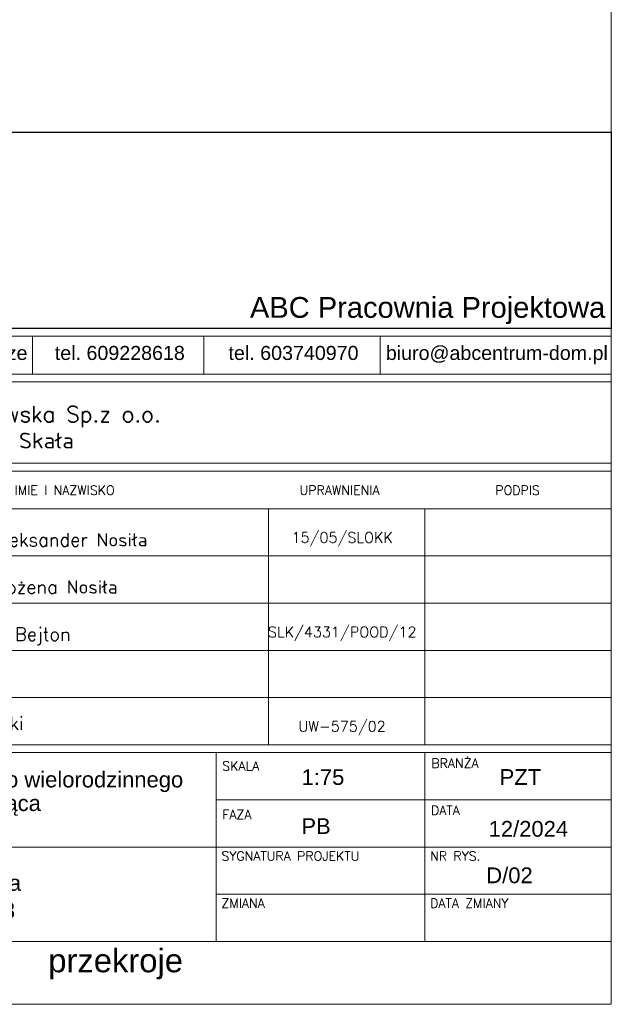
# Model space of a CAD drawing. Header units: metres. Extents: x 5509548 to 5517943, y 5680530 to 5684871.
# Tile 15 of 124: x 5516109 to 5516115, y 5683137 to 5683147. Entities that reach past the tile are written whole.
import ezdxf
from ezdxf.enums import TextEntityAlignment as Align

# ---------------------------------------------------------------- set-up
doc = ezdxf.new("R2010")
doc.units = ezdxf.units.M
doc.layers.get('0').update_dxf_attribs({"linetype": 'CONTINUOUS', "lineweight": 18})
doc.layers.add('$TD_AUDIT_GENERATED_(3680)', color=7, linetype='CONTINUOUS', lineweight=18)
doc.layers.add('A-TABELKA', color=7, linetype='CONTINUOUS', lineweight=18)
doc.layers.add('Warstwa 1', color=7, linetype='CONTINUOUS')
doc.styles.add('olo-2', font='arial.ttf')
doc.styles.add('olo1', font='simplex.shx', dxfattribs={"height": 18})
doc.styles.add('SN1', font='arial.ttf', dxfattribs={"height": 1})

# ---------------------------------------------------------------- blocks, each defined once
blk = doc.blocks.new('tabelka-abece-1')
at = {"layer": '$TD_AUDIT_GENERATED_(3680)', "color": 7}
for p, q in [((34.359, 64.25), (34.359, 60.602)), ((50.81, 64.25), (50.81, 60.602)), ((67.783, 64.25), (67.783, 60.602)), ((0, 59.869), (90, 59.869)), ((90, 52.033), (90, 59.869)), ((0, 52.033), (90, 52.033)), ((0, 51.276), (90, 51.276)), ((90, 24.958), (90, 51.276)), ((0, 47.646), (90, 47.646)), ((72.085, 24.958), (72.085, 47.646)), ((0, 43.109), (90, 43.109)), ((0, 38.571), (90, 38.571)), ((16.8, 38.571), (90, 38.571)), ((16.8, 34.033), (90, 34.033)), ((0.019, 29.496), (90, 29.496)), ((0, 24.958), (90, 24.958)), ((0, 24.958), (90, 24.958)), ((0, 24.202), (90, 24.202)), ((52.019, 6.05), (52.019, 24.202)), ((72.085, 6.05), (72.085, 24.202)), ((90, 0), (90, 24.202)), ((52.019, 19.664), (90, 19.664)), ((0, 15.126), (54.17, 15.126)), ((54.17, 15.126), (90, 15.126)), ((52.019, 10.588), (90, 10.588)), ((0, 6.05), (90, 6.05)), ((0, 0), (90, 0))]:
    blk.add_line(p, q, dxfattribs=at)
at = {"layer": '$TD_AUDIT_GENERATED_(3680)', "color": 7, "ltscale": 100}
blk.add_line((57.053, 24.958), (57.053, 47.646), dxfattribs=at)
at = {"layer": '$TD_AUDIT_GENERATED_(3680)', "color": 7}
blk.add_lwpolyline([(0, 64.25), (90, 64.25), (90, 60.602), (0, 60.602)], close=True, dxfattribs=at)
at = {"layer": '$TD_AUDIT_GENERATED_(3680)', "color": 7, "style": 'olo1'}
for s, height, p in [('IMIE I NAZWISKO', 0.88371, (32.633, 48.992)), ('UPRAWNIENIA', 0.88371, (60.032, 48.993)), ('PODPIS', 0.8837, (78.85, 48.992)), ('BRANŻA', 0.8837, (72.699, 22.738)), ('SKALA', 0.8837, (52.599, 22.47)), ('DATA', 0.8837, (72.666, 18.206)), ('FAZA', 0.8837, (52.599, 17.801)), ('SYGNATURA PROJEKTU', 0.88371, (52.517, 13.814)), ('NR RYS.', 0.8837, (72.583, 13.814)), ('ZMIANA', 0.8837, (52.517, 9.276)), ('DATA ZMIANY', 0.88371, (72.583, 9.276))]:
    blk.add_text(s, height=height, dxfattribs=at).set_placement(p)
at = {"layer": '$TD_AUDIT_GENERATED_(3680)', "color": 7, "ltscale": 100}
for tag, p, height, style in [('INWESTOR-1', (8.636, 55.992), 1.515, 'olo1'), ('INWESTOR-2', (8.636, 53.447), 1.515, 'olo1'), ('PROJEKTANT-1', (17.52, 44.032), 1.262, 'olo1'), ('PROJEKTANT-2', (17.52, 39.494), 1.262, 'olo1'), ('PROJEKTANT-3', (17.52, 34.956), 1.262, 'olo1'), ('PROJEKTANT-4', (17.52, 30.419), 1.262, 'olo1'), ('SPRAWDZIŁ', (17.501, 26.38), 1.262, 'olo1'), ('TEMAT-1', (3.161, 19.159), 1.513, 'olo-2'), ('TEMAT-2', (3.161, 16.614), 1.513, 'olo-2'), ('DATA', (78.209, 15.781), 1.513, 'olo-2'), ('ADRES-1', (2.73, 10.915), 1.513, 'olo-2'), ('ADRES-2', (2.73, 8.282), 1.513, 'olo-2'), ('DATA-1', (78.209, 6.706), 1.513, 'olo-2')]:
    blk.add_attdef(tag, p, '', height=height, dxfattribs=dict(at, style=style))
for tag, height, style, p in [('UPR-1', 1.01, 'olo1', (64.128, 44.809)), ('UPR-2', 1.01, 'olo1', (64.128, 40.272)), ('UPR-3', 1.01, 'olo1', (64.128, 35.734)), ('UPR-4', 1.01, 'olo1', (64.11, 31.196)), ('UPR-5', 1.01, 'olo1', (64.11, 26.659)), ('SKALA', 1.513, 'olo-2', (62.275, 21.842)), ('BRANŻA', 1.513, 'olo-2', (81.258, 21.858)), ('PB', 1.513, 'olo-2', (61.614, 17.133)), ('SYGNATURA', 1.513, 'olo-2', (62, 12.432)), ('NR.', 1.513, 'olo-2', (80.212, 12.432)), ('ZMIANA', 1.513, 'olo-2', (62, 7.894)), ('RYSUNEK', 2.254, 'olo-2', (36.57, 3.376))]:
    blk.add_attdef(tag, text='', height=height, dxfattribs=dict(at, style=style)).set_placement(p, align=Align.MIDDLE)

msp = doc.modelspace()

# ---------------------------------------------------------------- linework, layer by layer
msp.add_lwpolyline([(5516053.5786, 5683158.4919), (5516114.7786, 5683158.4919), (5516114.7786, 5683137.1169), (5516053.5786, 5683137.1169)], close=True)
at = {"layer": 'Warstwa 1'}
msp.add_lwpolyline([(5516105.3724, 5683145.8776), (5516114.7756, 5683145.8776), (5516114.7756, 5683143.9064), (5516105.3725, 5683143.9064)], close=True, dxfattribs=at)

# ---------------------------------------------------------------- block references
at = {"layer": 'A-TABELKA'}
ref = msp.add_blockref('tabelka-abece-1', (5516105.3755, 5683137.1169), dxfattribs=dict(at, xscale=0.1044787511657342, yscale=0.1044787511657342, zscale=0.1044787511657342))
ref.add_attrib('PROJEKTANT-1', 'mgr inż. arch. Aleksander Nosiła', (5516107.206, 5683141.7173), dxfattribs={"color": 7, "height": 0.131899, "style": 'olo1'})
ref.add_attrib('SKALA', '1:75', dxfattribs={"color": 7, "height": 0.15804, "style": 'olo-2'}).set_placement((5516111.882, 5683139.3989), align=Align.MIDDLE)
ref.add_attrib('ADRES-1', 'ul. Mickiewicza, 32-566 Alwernia', (5516105.6607, 5683138.2573), dxfattribs={"color": 7, "height": 0.158035, "style": 'olo-2'})
ref.add_attrib('ADRES-2', 'Działka nr 120301_4.0001.1573', (5516105.6607, 5683137.9822), dxfattribs={"color": 7, "height": 0.158035, "style": 'olo-2'})
ref.add_attrib('RYSUNEK', 'przekroje', dxfattribs={"color": 7, "height": 0.23553, "style": 'olo-2'}).set_placement((5516109.7995, 5683137.5271), align=Align.MIDDLE)
ref.add_attrib('UPR-1', '15/05/SLOKK', dxfattribs={"color": 7, "height": 0.105519, "style": 'olo1'}).set_placement((5516112.0756, 5683141.7986), align=Align.MIDDLE)
ref.add_attrib('NR.', 'D/02', dxfattribs={"color": 7, "height": 0.15804, "style": 'olo-2'}).set_placement((5516113.756, 5683138.4158), align=Align.MIDDLE)
ref.add_attrib('BRANŻA', 'PZT', dxfattribs={"color": 7, "height": 0.15804, "style": 'olo-2'}).set_placement((5516113.8652, 5683139.4006), align=Align.MIDDLE)
ref.add_attrib('PB', 'PB', dxfattribs={"color": 7, "height": 0.15804, "style": 'olo-2'}).set_placement((5516111.8129, 5683138.9069), align=Align.MIDDLE)
ref.add_attrib('DATA', '12/2024', (5516113.5467, 5683138.8007), dxfattribs={"color": 7, "height": 0.15804, "style": 'olo-2'})
ref.add_attrib('UPR-5', 'UW-575/02', dxfattribs={"color": 7, "height": 0.10552, "style": 'olo1'}).set_placement((5516112.0736, 5683139.9022), align=Align.MIDDLE)
ref.add_attrib('INWESTOR-1', 'KZN SIM Ziemia Krakowska Sp.z o.o.', (5516106.2778, 5683142.9669), dxfattribs={"color": 7, "height": 0.158279, "style": 'olo1'})
ref.add_attrib('INWESTOR-2', 'ul. Szkolna 4, 32-043 Skała', (5516106.2778, 5683142.701), dxfattribs={"color": 7, "height": 0.158279, "style": 'olo1'})
ref.add_attrib('PROJEKTANT-2', 'mgr inż. arch. Bożena Nosiła', (5516107.206, 5683141.2432), dxfattribs={"color": 7, "height": 0.131899, "style": 'olo1'})
ref.add_attrib('SPRAWDZIŁ', 'inż Michał Kubiński', (5516107.2041, 5683139.873), dxfattribs={"color": 7, "height": 0.131899, "style": 'olo1'})
ref.add_attrib('TEMAT-2', 'wraz z infrastrukturą towarzysząca', (5516105.6628, 5683139.0587), dxfattribs={"color": 7, "height": 0.158035, "style": 'olo-2'})
ref.add_attrib('TEMAT-1', 'Budowa  budynku mieszkalnego wielorodzinnego', (5516105.6556, 5683139.2963), dxfattribs={"color": 7, "height": 0.158035, "style": 'olo-2'})
ref.add_attrib('UPR-3', 'SLK/4331/POOD/12', dxfattribs={"color": 7, "height": 0.105519, "style": 'olo1'}).set_placement((5516112.0756, 5683140.8504), align=Align.MIDDLE)
ref.add_attrib('PROJEKTANT-3', 'mgr inż. Damian Bejton', (5516107.206, 5683140.7691), dxfattribs={"color": 7, "height": 0.131899, "style": 'olo1'})

# ---------------------------------------------------------------- texts
at = {"layer": 'Warstwa 1', "color": 160, "width": 11.604838, "attachment_point": 1, "line_spacing_factor": 1.490392, "style": 'SN1'}
for s, insert, char_height in [('{\\H1.4786x;ABC Pracownia Projektowa\\P}', (5516111.149, 5683144.2228), 0.14132), ('ul. Roosevelta 59/11      41-800  Zabrze     tel. 609228618        tel. 603740970     biuro@abcentrum-dom.pl', (5516105.4467, 5683143.7314), 0.141321)]:
    msp.add_mtext(s, dxfattribs=dict(at, insert=insert, char_height=char_height))

doc.saveas('drawing.dxf')
